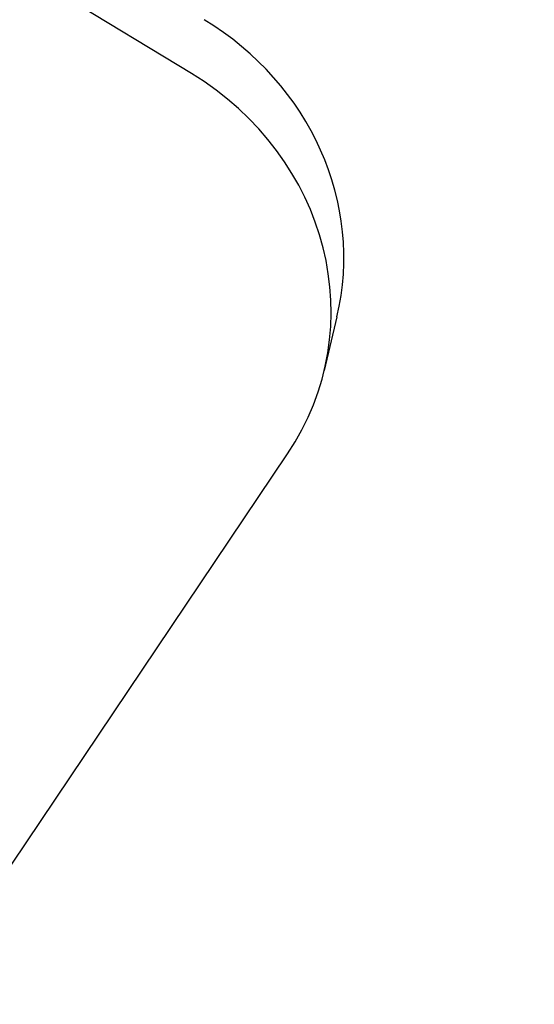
# Model space of a CAD drawing. Header units: inches. Extents: x 36 to 1719, y -84 to 1122.
# Tile 44 of 256: x 429.893 to 430.766, y 305.152 to 306.823. Entities that reach past the tile are written whole.
import ezdxf

# ---------------------------------------------------------------- set-up
doc = ezdxf.new("R2010")
doc.units = ezdxf.units.IN
doc.header["$LTSCALE"] = 48
doc.header["$MEASUREMENT"] = 0
doc.layers.add('Visible (ANSI)', color=7, linetype='Continuous', lineweight=30)

msp = doc.modelspace()

# ---------------------------------------------------------------- linework, layer by layer
at = {"layer": 'Visible (ANSI)'}
for p, q in [((430.18423, 306.73142), (427.0023, 308.66164)), ((430.43133, 306.31854), (430.40959, 306.22739)), ((429.84137, 305.33365), (430.3475, 306.08607))]:
    msp.add_line(p, q, dxfattribs=at)
msp.add_circle((420.3504, 317.86139), 23.75, dxfattribs=at)
for centre, start_param, end_param in [((429.94499, 306.43458), 0, 1.2369931), ((429.92324, 306.34343), 5.9493821, 7.5201784)]:
    msp.add_ellipse(centre, major_axis=(0.48635, -0.11604), ratio=0.9270951, start_param=start_param, end_param=end_param, dxfattribs=at)

doc.saveas('drawing.dxf')
